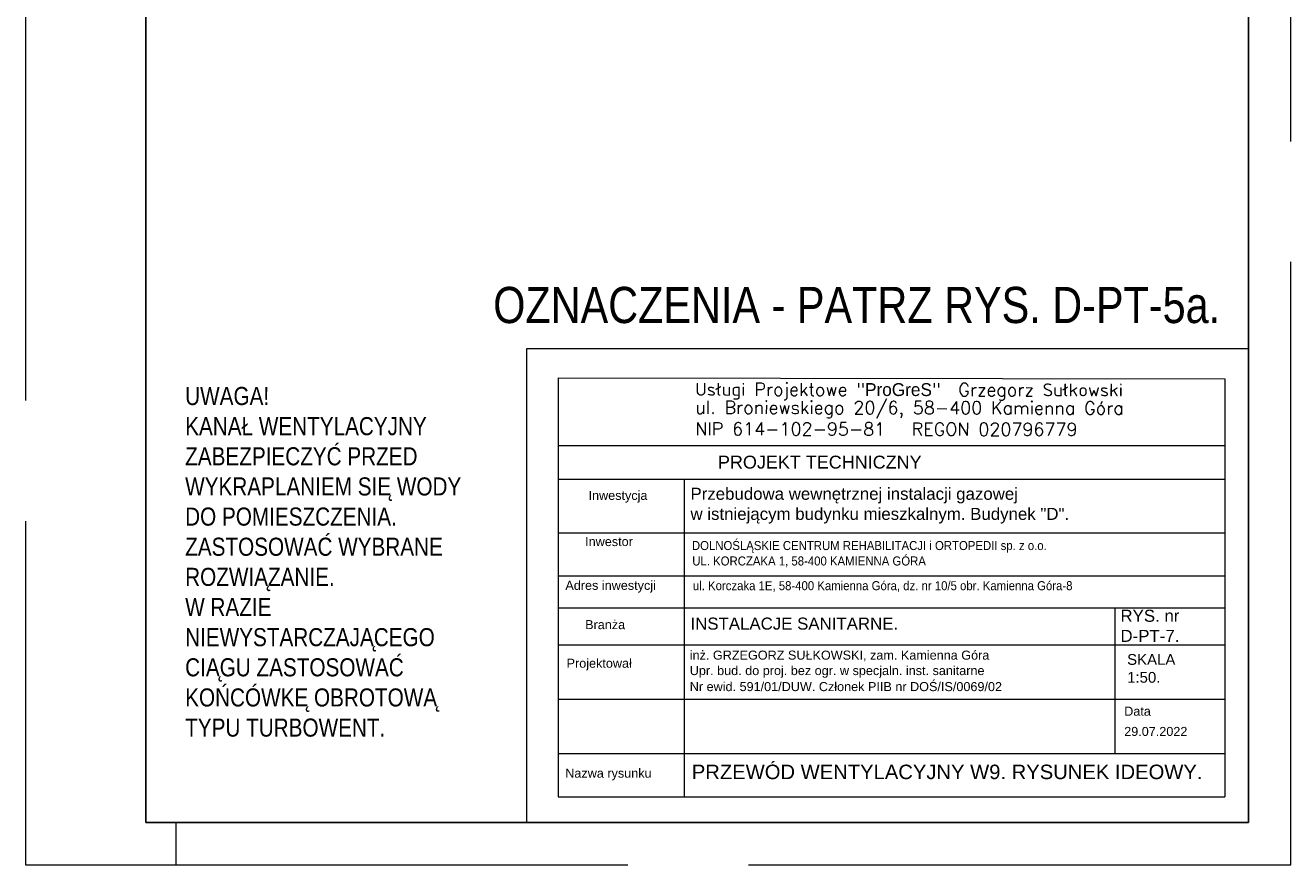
# Model space of a CAD drawing. Extents: x 34439 to 126910, y -74890 to 17912.
# Tile 130 of 144: x 123580 to 124630, y -58974 to -58278. Entities that reach past the tile are written whole.
import ezdxf

# ---------------------------------------------------------------- set-up
doc = ezdxf.new("R2010")
doc.units = 0
doc.header["$MEASUREMENT"] = 0
doc.linetypes.add('Przekrojowa', pattern=[600, 500, -100])
for name, color, linetype, lineweight in [('tabelka', 255, 'Continuous', 13), ('tabelka2', 251, 'Continuous', 13), ('WYMIARKI', 10, 'Continuous', 13)]:
    doc.layers.add(name, color=color, linetype=linetype, lineweight=lineweight)
doc.styles.add('GA4-ATR-TEXT', font='arial.ttf', dxfattribs={"width": 0.9})
doc.styles.add('GENERATED_STYLE_1', font='ARIAL.TTF')
doc.styles.get("Standard").update_dxf_attribs({"font": 'ARIALN.TTF'})
doc.styles.add('T.N.ROMAN', font='SIMPLEX')

msp = doc.modelspace()

# ---------------------------------------------------------------- linework, layer by layer
at = {"color": 62, "linetype": 'Przekrojowa', "lineweight": 18}
for p, q in [((123579.6, -57489.4), (123579.6, -58974.4)), ((124629.6, -58974.4), (124629.6, -57489.4)), ((124629.6, -58974.4), (124629.6, -57489.4)), ((123579.6, -58974.4), (124629.6, -58974.4))]:
    msp.add_line(p, q, dxfattribs=at)
at = {"linetype": 'Continuous'}
for p, q in [((123679.6, -57524.4), (123679.6, -58939.4)), ((124594.6, -58939.4), (124594.6, -57524.4)), ((124594.6, -58939.4), (124594.6, -57524.4)), ((123679.6, -58939.4), (124594.6, -58939.4))]:
    msp.add_line(p, q, dxfattribs=at)
at = {"color": 250, "linetype": 'Continuous', "lineweight": 18}
msp.add_line((123704.6, -58974.4), (123704.6, -58939.4), dxfattribs=at)
at = {"layer": 'tabelka', "linetype": 'Continuous'}
msp.add_lwpolyline([(123995.8, -58546.1), (124594.6, -58546.1), (124594.6, -58939.4), (123995.8, -58939.4)], close=True, dxfattribs=at)
at = {"layer": 'tabelka2', "linetype": 'Continuous'}
msp.add_line((124021.8, -58570.5), (124021.8, -58918.2), dxfattribs=at)
at = {"layer": 'tabelka2'}
for p, q in [((124021.8, -58570.5), (124574.9, -58571.3)), ((124574.9, -58571.3), (124574.9, -58918.2)), ((124021.8, -58626.8), (124574.9, -58626.8)), ((124021.8, -58654.6), (124574.5, -58654.6)), ((124126.3, -58654.6), (124126.3, -58918.2)), ((124021.8, -58699.2), (124574.5, -58699.2)), ((124021.8, -58734.8), (124574.5, -58734.8)), ((124021.8, -58761.3), (124574.5, -58761.3)), ((124483.9, -58882.1), (124483.9, -58761.3)), ((124021.8, -58792.1), (124574.9, -58792.1)), ((124021.8, -58837.1), (124574.9, -58837.1)), ((124021.8, -58882.1), (124574.9, -58882.1)), ((124021.8, -58918.2), (124574.9, -58918.2))]:
    msp.add_line(p, q, dxfattribs=at)

# ---------------------------------------------------------------- texts
at = {"layer": 'tabelka2', "style": 'GENERATED_STYLE_1'}
for s, height, p in [('inż. GRZEGORZ SUŁKOWSKI, zam. Kamienna Góra', 7.5, (124130.9, -58804.3)), ('Projektował', 7.5, (124028.7, -58811)), ('Upr. bud. do proj. bez ogr. w specjaln. inst. sanitarne', 7.5, (124130.9, -58817.1)), ('Nr ewid. 591/01/DUW. Członek PIIB nr DOŚ/IS/0069/02', 7.5, (124130.9, -58830.4)), ('PRZEWÓD WENTYLACYJNY W9. RYSUNEK IDEOWY.', 12, (124132.6, -58903.4))]:
    msp.add_text(s, height=height, dxfattribs=at).set_placement(p)
at = {"layer": 'tabelka2', "char_height": 10.664, "width": 1327.235, "attachment_point": 1, "rotation": 359.9094, "style": 'T.N.ROMAN'}
for s, insert in [('Usługi Projektowe "{\\fBrush Script MT|b0|i0|c0|p66;ProGreS}"  Grzegorz Sułkowski', (124135.5, -58574.7)), ('ul. Broniewskiego 20/6, 58-400 Kamienna Góra\\PNIP 614-102-95-81   REGON 020796779', (124135.5, -58589.7))]:
    msp.add_mtext(s, dxfattribs=dict(at, insert=insert))
at = {"layer": 'tabelka2', "attachment_point": 1}
for s, insert, char_height, width, style in [('PROJEKT TECHNICZNY', (124154.3, -58635.1), 10.674, 1328.563, 'GENERATED_STYLE_1'), ('Przebudowa wewnętrznej instalacji gazowej\\Pw istniejącym budynku mieszkalnym. Budynek "D".', (124131.5, -58661.7), 10, 734.954, 'GENERATED_STYLE_1'), ('{\\fArial|b0|i0|c238|p0;Inwestycja }', (124046.9, -58664.3), 7.5, 553.568, 'GENERATED_STYLE_1'), ('Inwestor}', (124044.1, -58702.6), 7.5, 553.568, 'GENERATED_STYLE_1'), ('DOLNOŚLĄSKIE CENTRUM REHABILITACJI i ORTOPEDII sp. z o.o.', (124132.7, -58705.9), 7.5, 553.568, 'GA4-ATR-TEXT'), ('UL. KORCZAKA 1, 58-400 KAMIENNA GÓRA', (124133, -58718.7), 7.5, 553.568, 'GA4-ATR-TEXT'), ('Adres inwestycji}', (124027.7, -58738.9), 7.5, 553.568, 'GENERATED_STYLE_1'), ('ul. Korczaka 1E, 58-400 Kamienna Góra, dz. nr 10/5 obr. Kamienna Góra-8', (124133.5, -58739.2), 7.5, 553.568, 'GA4-ATR-TEXT'), ('{\\fArial|b0|i0|c238|p0;RYS. nr \\PD-PT-7.}', (124488.3, -58762.9), 10, 553.568, 'GENERATED_STYLE_1'), ('Branża}', (124044.1, -58771.5), 7.5, 553.568, 'GENERATED_STYLE_1'), ('INSTALACJE SANITARNE. ', (124131.5, -58769.4), 10, 553.568, 'GENERATED_STYLE_1'), ('{\\fArial|b0|i0|c238|p0;SKALA \\P1:50.}', (124493.8, -58799.7), 8.895, 553.568, 'GENERATED_STYLE_1'), ('Data}', (124491.4, -58843.3), 7.5, 553.568, 'GENERATED_STYLE_1'), ('29.07.2022', (124491.4, -58860.1), 7.5, 553.568, 'GENERATED_STYLE_1'), ('Nazwa rysunku }', (124027.6, -58894.7), 7.5, 553.568, 'GENERATED_STYLE_1')]:
    msp.add_mtext(s, dxfattribs=dict(at, insert=insert, char_height=char_height, width=width, style=style))
at = {"layer": 'WYMIARKI', "attachment_point": 1}
for s, insert, char_height, width in [('{\\fArial Narrow|b0|i0|c238|p0;OZNACZENIA - PATRZ RYS. D-PT-5a.}', (123967.8, -58495.1), 30, 645.008), ('{\\fArial Narrow|b0|i0|c238|p0;UWAGA!\\PKANAŁ WENTYLACYJNY ZABEZPIECZYĆ PRZED WYKRAPLANIEM SIĘ WODY DO POMIESZCZENIA.\\PZASTOSOWAĆ WYBRANE ROZWIĄZANIE.\\PW RAZIE NIEWYSTARCZAJĄCEGO CIĄGU ZASTOSOWAĆ KOŃCÓWKĘ OBROTOWĄ TYPU TURBOWENT.\\P}', (123712.2, -58578.1), 15, 258.448)]:
    msp.add_mtext(s, dxfattribs=dict(at, insert=insert, char_height=char_height, width=width))

doc.saveas('drawing.dxf')
